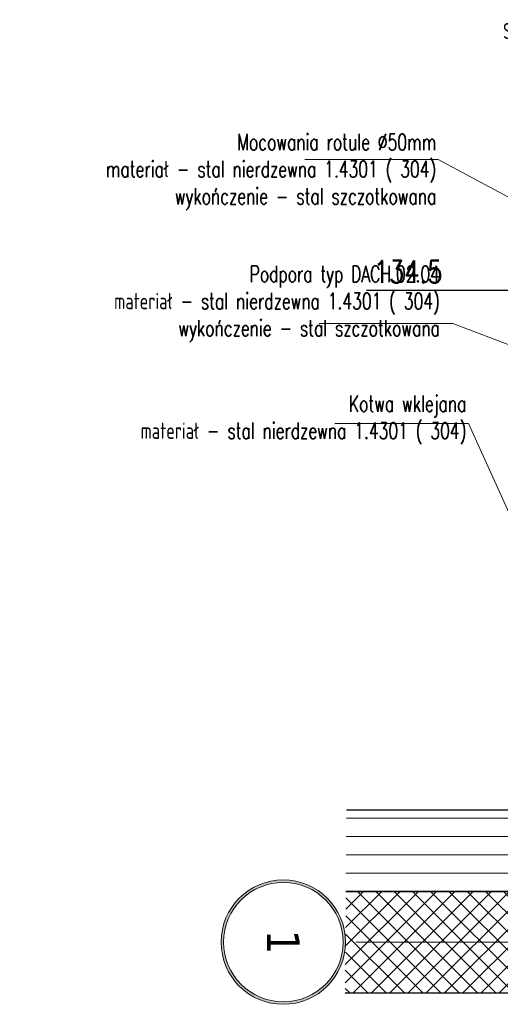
# Model space of a CAD drawing. Header units: millimetres. Extents: x 13188 to 15352, y 1235 to 1861.
# Tile 8 of 12: x 14487 to 14605, y 1235 to 1477. Entities that reach past the tile are written whole.
import ezdxf
from ezdxf.enums import TextEntityAlignment as Align

# ---------------------------------------------------------------- set-up
doc = ezdxf.new("R2010")
doc.units = ezdxf.units.MM
doc.linetypes.add('DASHDOT', pattern=[1, 0.5, -0.25, 0, -0.25])
doc.linetypes.add('DASHED', pattern=[19.05, 12.7, -6.35])
for name, color, linetype, lineweight in [('0-izo-TERM-tward', 94, 'ZIGZAG', 9), ('0-linia-beton', 1, 'Continuous', 35), ('0-osie-liniA', 14, 'DASHDOT', 5), ('0-osie-tx', 66, 'Continuous', 9), ('2_hatch_zelbet_obrys', 242, 'DASHED', 30), ('3_hatch_zelbet', 141, 'Continuous', 0)]:
    doc.layers.add(name, color=color, linetype=linetype, lineweight=lineweight)
doc.layers.add('0-linia-wykonczenie', color=31, linetype='Continuous')
doc.layers.add('PR- opis detale', color=20, linetype='Continuous')
doc.styles.add('OPIS', font='romans.shx', dxfattribs={"width": 0.8, "height": 5.5})
doc.styles.add('romans-1-50', font='romans.shx', dxfattribs={"width": 0.7, "height": 10})
doc.styles.add('TAHOMA', font='tahoma.ttf', dxfattribs={"width": 0.8})
doc.linetypes.add('BATTING', pattern='A,0.00254,-2.54,[134,ltypeshp.shx,S=2.54,R=0,X=-2.54,Y=0],-5.08,[134,ltypeshp.shx,S=2.54,R=180,X=2.54,Y=0],-2.54', length=10.16254)
doc.linetypes.add('ZIGZAG', pattern='A,0.0001,-0.2,[131,ltypeshp.shx,S=0.2,R=0,X=-0.2,Y=0],-0.4,[131,ltypeshp.shx,S=0.2,R=180,X=0.2,Y=0],-0.2', length=0.8001)
doc.dimstyles.new('20', dxfattribs={"dimtxt": 20, "dimasz": 18, "dimexe": 18, "dimexo": 10, "dimgap": 17, "dimtad": 1, "dimtxsty": 'Standard', "dimcen": 20, "dimclrd": 145, "dimclre": 145, "dimclrt": 1, "dimadec": 0, "dimazin": 0, "dimtfac": 1, "dimtmove": 0, "dimatfit": 0, "dimldrblk": 'DOTSMALL', "dimfxl": 1, "dimlwd": 9, "dimlwe": 9, "dimarcsym": 0})
doc.dimstyles.new('DIM25', dxfattribs={"dimscale": 0.25, "dimtxt": 5.5, "dimasz": 15, "dimexe": 0, "dimexo": 0, "dimgap": 7, "dimtad": 1, "dimdec": 4, "dimrnd": 0.5, "dimzin": 9, "dimdsep": 46, "dimtxsty": 'OPIS', "dimblk1": 'ARCHTICK', "dimblk2": 'ARCHTICK', "dimsah": 1, "dimcen": 0, "dimdle": 10, "dimclrd": 1, "dimclre": 1, "dimclrt": 7, "dimadec": 0, "dimazin": 0, "dimtfac": 1, "dimtdec": 4, "dimtix": 1, "dimtmove": 1, "dimatfit": 3, "dimldrblk": 'TICK1', "dimfxl": 1, "dimtolj": 1, "dimtzin": 0, "dimarcsym": 0})

# ---------------------------------------------------------------- blocks, each defined once
blk = doc.blocks.new('*U8')
h = blk.add_hatch(color=256)
edge = h.paths.add_edge_path()
edge.add_arc((0, 0), 30.6, 0, 360)
edge = h.paths.add_edge_path(flags=17)
edge.add_arc((0, 0), 29.4, 0, 360)
for radius in [30.6, 29.4]:
    blk.add_circle((0, 0), radius)
at = {"style": 'TAHOMA', "flags": 8}
blk.add_attdef('ANSICHTSNUMMER', text='', height=16, dxfattribs=at).set_placement((0, 0), align=Align.MIDDLE_CENTER)
blk = doc.blocks.new('_ArchTick')
at = {"color": 0, "linetype": 'ByBlock', "const_width": 0.15}
blk.add_lwpolyline([(-0.5, -0.5), (0.5, 0.5)], dxfattribs=at)
blk = doc.blocks.new('*D84')
at = {"color": 1, "lineweight": -2, "transparency": 16777216}
for p, q in [((14768.39, 1431.23), (14768.39, 1410.47)), ((14902.68, 1431.23), (14902.68, 1410.47)), ((14571.86, 1410.47), (14768.39, 1410.47)), ((14905.18, 1410.47), (14765.89, 1410.47))]:
    blk.add_line(p, q, dxfattribs=at)
at = {"layer": 'DEFPOINTS', "color": 0, "transparency": 16777216}
for p in [(14768.39, 1431.23), (14902.68, 1431.23, 6.59), (14768.39, 1410.47)]:
    blk.add_point(p, dxfattribs=at)
at = {"color": 1, "lineweight": -2, "transparency": 16777216, "xscale": 3.75, "yscale": 3.75, "zscale": 3.75, "rotation": 180}
blk.add_blockref('_ArchTick', (14768.39, 1410.47), dxfattribs=at)
at = {"color": 1, "lineweight": -2, "transparency": 16777216, "xscale": 3.75, "yscale": 3.75, "zscale": 3.75}
blk.add_blockref('_ArchTick', (14902.68, 1410.47), dxfattribs=at)
at = {"color": 7, "transparency": 16777216, "insert": (14582.09, 1414.97), "char_height": 5.5, "attachment_point": 5, "style": 'OPIS'}
blk.add_mtext('\\A1;134.5', dxfattribs=at)
blk = doc.blocks.new('TICK1')
at = {"color": 0}
for p, q in [((-1, -1), (1, 1)), ((0, -1), (0, 1)), ((0, 0), (-1, 0))]:
    blk.add_line(p, q, dxfattribs=at)
blk = doc.blocks.new('_DotSmall')
at = {"color": 0, "linetype": 'ByBlock', "const_width": 0.5}
blk.add_lwpolyline([(-0.0625, 0, 1), (0.0625, 0, 1)], format="xyb", close=True, dxfattribs=at)

msp = doc.modelspace()

# ---------------------------------------------------------------- hatches: boundary and pattern name
at = {"layer": '3_hatch_zelbet'}
h = msp.add_hatch(dxfattribs=at)
h.set_pattern_fill('ANSI37', color=256, angle=180)
h.set_pattern_definition([(225, (1329.0176, 0), (2.245064, -2.245064), []), (315, (1329.0176, 0), (2.245064, 2.245064), [])])
h.paths.add_polyline_path([(14566.78273, 1262.4707), (14566.59823, 1237.4707), (15019.64387, 1237.46237), (15019.64387, 1262.46237)])

# ---------------------------------------------------------------- linework, layer by layer
at = {"layer": '0-izo-TERM-tward', "linetype": 'BATTING', "ltscale": 0.4}
for points in [[(15019.64387, 1275.93168), (14566.88236, 1275.9707)], [(15019.64387, 1266.93168), (14566.81594, 1266.9707)]]:
    msp.add_lwpolyline(points, dxfattribs=at)
at = {"layer": '0-izo-TERM-tward', "linetype": 'ByBlock', "ltscale": 8}
msp.add_lwpolyline([(15019.64387, 1271.43168), (14566.84915, 1271.4707)], dxfattribs=at)
at = {"layer": '0-linia-beton'}
for points in [[(15019.64387, 1262.43168), (14566.78273, 1262.4707)], [(15019.64387, 1237.43168), (14566.59823, 1237.4707)]]:
    msp.add_lwpolyline(points, dxfattribs=at)
at = {"layer": '0-linia-wykonczenie'}
for points in [[(15019.64387, 1282.43168), (14566.93033, 1282.4707)], [(15019.64387, 1280.43168), (14566.91557, 1280.4707)]]:
    msp.add_lwpolyline(points, dxfattribs=at)
at = {"layer": '0-osie-liniA', "ltscale": 100}
msp.add_lwpolyline([(15019.64387, 1249.96237), (14566.69048, 1249.9707)], dxfattribs=at)
at = {"layer": '2_hatch_zelbet_obrys', "ltscale": 0.07}
msp.add_lwpolyline([(14566.59823, 1237.4707), (15019.64387, 1237.43168), (15019.64387, 1262.43168), (14566.78273, 1262.4707)], dxfattribs=at)

# ---------------------------------------------------------------- block references
at = {"layer": '0-osie-tx'}
ref = msp.add_blockref('*U8', (14551.39048, 1249.9707), dxfattribs=dict(at, xscale=0.5, yscale=0.5, zscale=0.5, rotation=89.99999999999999))
ref.add_attrib('ANSICHTSNUMMER', '1', dxfattribs={"layer": '0', "height": 8, "rotation": 270, "style": 'TAHOMA', "flags": 8}).set_placement((14551.39048, 1249.9707), align=Align.MIDDLE_CENTER)

# ---------------------------------------------------------------- texts
at = {"layer": 'PR- opis detale', "char_height": 4, "attachment_point": 3, "style": 'romans-1-50'}
for s, insert, width in [('Szkło bezpieczne, warstwowe, bezbarwne, klejone na folii PVB\\PVSG 88.4 ( ESG 8mm/ 4 pvb/ ESG 8mm) ', (14723.56059, 1476.22518), 135.9726064), ('Mocowania rotule %%C50mm\\P{\\Fromans|c204;materia}ł {\\Fromans|c204;- stal nierdzewna 1.4301 ( 304)\\Pwyko}ń{\\Fromans|c204;czenie - stal szczotkowana}', (14589.04325, 1448.91415, 5.93216), 169.2185857), ('{\\Fromans|c204;Podpora typ DACH.02.04\\P\\Fromans|c186;materiał - stal nierdzewna 1.4301 ( 304)\\Pwykończenie - stal szczotkowana}', (14589.922, 1416.43726, 5.93216), 197.6169019), ('Kotwa wklejana\\Pmateriał - stal nierdzewna 1.4301 ( 304)', (14596.44616, 1384.51965, 5.93216), 114.2693773)]:
    msp.add_mtext(s, dxfattribs=dict(at, insert=insert, width=width))

# ---------------------------------------------------------------- dimensions: what is measured, and where the dimension line sits
dim = msp.add_linear_dim(base=(14768.39194, 1410.47202, -6.59129), p1=(14902.67506, 1431.23065), p2=(14768.39194, 1431.23065, -6.59129), dimstyle='DIM25')
dim.commit()
dim.dimension.update_dxf_attribs({"geometry": '*D84', "text_midpoint": (14582.09172, 1410.47202, -6.59129), "dimtype": 160})

# ---------------------------------------------------------------- leaders
for points in [[(14657.72658, 1405.98823, 5.93216), (14589.51903, 1442.63767, 5.93216), (14556.67427, 1442.63767, 5.93216)], [(14657.79194, 1377.88242, 5.93216), (14593.07833, 1402.2064, 5.93216), (14560.23357, 1402.2064, 5.93216)], [(14640.37506, 1281.66093, 5.93216), (14596.92195, 1377.64778, 5.93216), (14564.07719, 1377.64778, 5.93216)]]:
    msp.add_leader(points, dimstyle='20')

doc.saveas('drawing.dxf')
